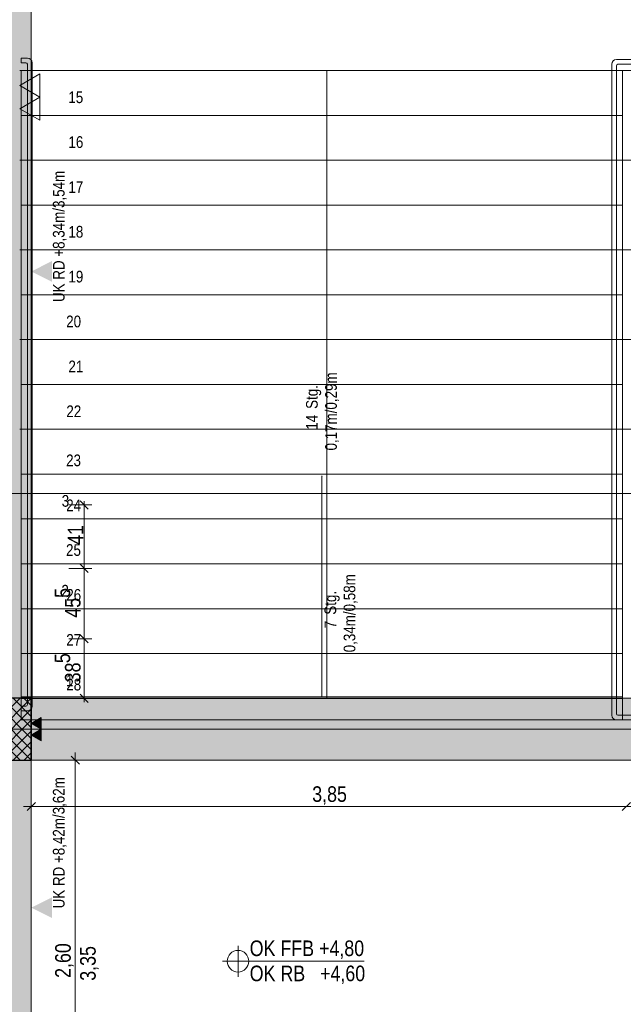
# Model space of a CAD drawing. Extents: x -620 to 300, y 62 to 1107.
# Tile 77 of 109: x -453 to -375, y 790 to 918. Entities that reach past the tile are written whole.
import ezdxf
from ezdxf.lldxf.tags import DXFTag

# ---------------------------------------------------------------- set-up
doc = ezdxf.new("R2010")
doc.units = 0
doc.layers.get('0').update_dxf_attribs({"lineweight": 35})
doc.layers.add('--Bem innen', color=3, linetype='Continuous', lineweight=35, true_color=0x00ff00, plot=False)
doc.layers.add('iwb_Schraffur_Unterzug', color=7, linetype='Continuous', lineweight=5, true_color=0xffffcc, plot=False)
for name, color, linetype, lineweight, true_color in [('00_Beschriftung UZ', 3, 'Continuous', 13, 0x00ff00), ('30 -33 Aussenwände- 3 Aussenstützen', 7, 'Continuous', 50, 0x0000dd), ('30 -35 Decken- 1 Konstruktion-Träger- Stahlbeton', 7, 'grob-A06G9G5Q8I', 13, 0x33aa00), ('30 -35 Decken- 2.1 Treppen Innen 2D', 7, 'Continuous', 9, 0x599559), ('70 -72 Beschriftung- 2 Beschriftung Bauteile', 7, 'Continuous', 9, 0x9999ff), ('70 -76 Bemaßung- 2 Allgemein', 9, 'Continuous', 5, 0x808080), ('iwb_Schraffur_BW', 7, 'Continuous', 13, 0x7400e8), ('iwb_Sichtbeton', 2, 'Continuous', 50, 0xffff00), ('iwb_Sichtbeton-Shading', 2, 'Continuous', 50, 0xffff00)]:
    doc.layers.add(name, color=color, linetype=linetype, lineweight=lineweight, true_color=true_color)
for name, color, linetype, lineweight in [('30 -35 Decken -1 Treppe -Schnitt', 7, 'Continuous', 50), ('70 -71 Achsen- 1 Gebäudeachsen', 7, 'STRICHPUNKT2-A06G9G5P8I', 18), ('70 -72 Beschriftung- 5 Höhenkoten', 7, 'Continuous', 15)]:
    doc.layers.add(name, color=color, linetype=linetype, lineweight=lineweight)
doc.styles.get("Standard").update_dxf_attribs({"font": 'ARIALN.TTF'})
tags = doc.linetypes.add('grob-A06G9G5Q8I', pattern=[14, 3, -8, 3]).pattern_tags.tags
tags[8:9] = [DXFTag(74, 4), DXFTag(75, 0), DXFTag(340, '0'), DXFTag(46, 0.0), DXFTag(50, 0.0), DXFTag(44, 0.0), DXFTag(45, 0.0)]
tags[6:7] = [DXFTag(74, 4), DXFTag(75, 0), DXFTag(340, '0'), DXFTag(46, 0.0), DXFTag(50, 0.0), DXFTag(44, 0.0), DXFTag(45, 0.0)]
tags[4:5] = [DXFTag(74, 4), DXFTag(75, 0), DXFTag(340, '0'), DXFTag(46, 0.0), DXFTag(50, 0.0), DXFTag(44, 0.0), DXFTag(45, 0.0)]
tags = doc.linetypes.add('STRICHPUNKT2-A06G9G5P8I', pattern=[12.7, 6.35, -3.175, 0, -3.175]).pattern_tags.tags
tags[10:11] = [DXFTag(74, 4), DXFTag(75, 0), DXFTag(340, '0'), DXFTag(46, 0.0), DXFTag(50, 0.0), DXFTag(44, 0.0), DXFTag(45, 0.0)]
tags[8:9] = [DXFTag(74, 4), DXFTag(75, 0), DXFTag(340, '0'), DXFTag(46, 0.0), DXFTag(50, 0.0), DXFTag(44, 0.0), DXFTag(45, 0.0)]
tags[6:7] = [DXFTag(74, 4), DXFTag(75, 0), DXFTag(340, '0'), DXFTag(46, 0.0), DXFTag(50, 0.0), DXFTag(44, 0.0), DXFTag(45, 0.0)]
tags[4:5] = [DXFTag(74, 4), DXFTag(75, 0), DXFTag(340, '0'), DXFTag(46, 0.0), DXFTag(50, 0.0), DXFTag(44, 0.0), DXFTag(45, 0.0)]

# ---------------------------------------------------------------- blocks, each defined once
blk = doc.blocks.new('Shading-A06G9G1F8I', base_point=(-452.68, 592.29))
at = {"layer": 'iwb_Sichtbeton-Shading', "color": 51, "true_color": 0xffff7f}
blk.add_solid([(-453.28, 986.93), (-452.68, 986.93), (-453.28, 829.93), (-452.68, 829.93)], dxfattribs=at)
blk = doc.blocks.new('Referenz-A06G9G5R8I')
at = {"layer": '00_Beschriftung UZ', "color": 0, "linetype": 'Continuous', "lineweight": 0, "ltscale": 0.13}
blk.add_solid([(-448.81, 883.8), (-451.48, 885.13), (-448.81, 886.47)], dxfattribs=at)
at = {"layer": '00_Beschriftung UZ', "color": 0, "lineweight": 0}
blk.add_solid([(-448.81, 801.52), (-451.48, 802.86), (-448.81, 804.19)], dxfattribs=at)
at = {"layer": '30 -33 Aussenwände- 3 Aussenstützen', "color": 0, "lineweight": 9}
for p, q in [((-459.48, 823.35), (-452.9, 829.93)), ((-459.48, 821.94), (-451.49, 829.93)), ((-459.48, 829.91), (-451.5, 821.93)), ((-458.09, 829.93), (-451.48, 823.32)), ((-456.67, 829.93), (-451.48, 824.74)), ((-455.26, 829.93), (-451.48, 826.15)), ((-453.84, 829.93), (-451.48, 827.57)), ((-452.43, 829.93), (-451.48, 828.98)), ((-459.48, 828.49), (-452.91, 821.93)), ((-458.07, 821.93), (-451.48, 828.52)), ((-456.66, 821.93), (-451.48, 827.11)), ((-455.24, 821.93), (-451.48, 825.7)), ((-453.83, 821.93), (-451.48, 824.28)), ((-452.41, 821.93), (-451.48, 822.87))]:
    blk.add_line(p, q, dxfattribs=at)
at = {"layer": '30 -33 Aussenwände- 3 Aussenstützen', "color": 0, "linetype": 'Continuous', "lineweight": -2, "ltscale": 0.25}
for p, q in [((-451.48, 829.93), (-459.48, 829.93)), ((-451.48, 821.93), (-451.48, 829.93)), ((-459.48, 821.93), (-451.48, 821.93))]:
    blk.add_line(p, q, dxfattribs=at)
at = {"layer": '30 -35 Decken -1 Treppe -Schnitt', "color": 0, "linetype": 'grob-A06G9G5Q8I', "lineweight": 9, "ltscale": 0.13}
for p, q in [((-452.98, 899.52), (-372.48, 899.52)), ((-372.48, 887.92), (-452.98, 887.92))]:
    blk.add_line(p, q, dxfattribs=at)
at = {"layer": '30 -35 Decken- 1 Konstruktion-Träger- Stahlbeton', "color": 0}
for p, q in [((-451.48, 986.93), (-451.48, 769.93)), ((-129.48, 829.93), (-451.48, 829.93)), ((-129.48, 821.93), (-451.48, 821.93))]:
    blk.add_line(p, q, dxfattribs=at)
at = {"layer": '30 -35 Decken- 1 Konstruktion-Träger- Stahlbeton', "color": 0, "linetype": 'Continuous', "lineweight": 35, "ltscale": 0.35}
blk.add_line((-451.48, 821.93), (-451.48, 829.93), dxfattribs=at)
at = {"layer": '30 -35 Decken- 2.1 Treppen Innen 2D', "color": 0, "linetype": 'grob-A06G9G5Q8I', "ltscale": 0.13}
for p, q in [((-451.98, 912.72), (-452.78, 912.72)), ((-452.78, 912.72), (-452.78, 912.12)), ((-452.78, 912.12), (-452.18, 912.12)), ((-451.98, 911.92), (-451.98, 829.12)), ((-451.38, 828.92), (-451.38, 912.12)), ((-376.38, 911.93), (-376.38, 827.73)), ((-371.68, 912.53), (-375.78, 912.53)), ((-375.78, 827.93), (-375.78, 911.73)), ((-375.58, 911.93), (-371.88, 911.93)), ((-452.98, 911.12), (-372.48, 911.12)), ((-372.48, 899.52), (-452.98, 899.52)), ((-452.98, 887.92), (-372.48, 887.92)), ((-452.98, 876.32), (-372.48, 876.32)), ((-452.78, 864.72), (-452.78, 870.52)), ((-452.78, 870.52), (-374.98, 870.52)), ((-374.98, 870.52), (-374.98, 864.72)), ((-372.48, 864.72), (-452.98, 864.72)), ((-374.98, 864.72), (-452.78, 864.72)), ((-452.78, 835.72), (-452.78, 841.52)), ((-452.78, 841.52), (-374.98, 841.52)), ((-374.98, 841.52), (-374.98, 835.72)), ((-374.98, 835.72), (-452.78, 835.72)), ((-452.78, 828.92), (-452.78, 828.32)), ((-452.18, 828.92), (-452.78, 828.92)), ((-452.78, 828.32), (-451.98, 828.32)), ((-294.48, 827.73), (-375.58, 827.73)), ((-375.78, 827.13), (-294.48, 827.13))]:
    blk.add_line(p, q, dxfattribs=at)
at = {"layer": '30 -35 Decken- 2.1 Treppen Innen 2D', "color": 0, "linetype": 'Continuous', "ltscale": 0.13}
for p, q in [((-452.78, 905.32), (-452.78, 911.12)), ((-452.78, 911.12), (-374.98, 911.12)), ((-413.23, 911.13), (-413.23, 829.92)), ((-374.98, 911.12), (-374.98, 905.32)), ((-452.78, 905.32), (-374.98, 905.32)), ((-452.78, 899.52), (-452.78, 905.32)), ((-374.98, 905.32), (-374.98, 899.52)), ((-452.78, 893.72), (-452.78, 899.52)), ((-452.78, 899.52), (-374.98, 899.52)), ((-374.98, 899.52), (-374.98, 893.72)), ((-452.78, 893.72), (-374.98, 893.72)), ((-452.78, 887.92), (-452.78, 893.72)), ((-374.98, 893.72), (-374.98, 887.92)), ((-452.78, 887.92), (-374.98, 887.92)), ((-452.78, 882.12), (-452.78, 887.92)), ((-374.98, 887.92), (-374.98, 882.12)), ((-452.78, 882.12), (-374.98, 882.12)), ((-452.78, 876.32), (-452.78, 882.12)), ((-374.98, 882.12), (-374.98, 876.32)), ((-452.78, 870.52), (-452.78, 876.32)), ((-452.78, 876.32), (-374.98, 876.32)), ((-374.98, 876.32), (-374.98, 870.52)), ((-374.98, 870.52), (-452.78, 870.52)), ((-452.78, 864.72), (-374.98, 864.72)), ((-452.78, 858.92), (-452.78, 864.72)), ((-374.98, 864.72), (-374.98, 858.92)), ((-452.78, 853.12), (-452.78, 858.92)), ((-452.78, 858.92), (-374.98, 858.92)), ((-413.88, 830.13), (-413.88, 858.69)), ((-374.98, 858.92), (-374.98, 853.12)), ((-452.78, 853.12), (-374.98, 853.12)), ((-452.78, 847.32), (-452.78, 853.12)), ((-374.98, 853.12), (-374.98, 847.32)), ((-452.78, 841.52), (-452.78, 847.32)), ((-452.78, 847.32), (-374.98, 847.32)), ((-374.98, 847.32), (-374.98, 841.52)), ((-374.98, 841.52), (-452.78, 841.52)), ((-452.78, 829.92), (-452.78, 835.72)), ((-452.78, 835.72), (-374.98, 835.72)), ((-374.98, 835.72), (-374.98, 829.92)), ((-452.78, 830.13), (-374.98, 830.13)), ((-452.78, 827.13), (-452.78, 830.13)), ((-374.98, 829.92), (-452.78, 829.92)), ((-374.98, 830.13), (-374.98, 827.13)), ((-374.98, 827.13), (-452.78, 827.13))]:
    blk.add_line(p, q, dxfattribs=at)
at = {"layer": '30 -35 Decken- 2.1 Treppen Innen 2D', "color": 0, "linetype": 'Continuous', "lineweight": 5, "ltscale": 0.13}
for p, q in [((-413.9, 858.62), (-413.88, 858.69)), ((-413.86, 858.62), (-413.9, 858.62)), ((-413.88, 858.69), (-413.86, 858.62)), ((-413.23, 829.92), (-413.25, 829.99)), ((-413.25, 829.99), (-413.21, 829.99)), ((-413.21, 829.99), (-413.23, 829.92))]:
    blk.add_line(p, q, dxfattribs=at)
at = {"layer": '30 -35 Decken- 2.1 Treppen Innen 2D', "color": 0, "linetype": 'grob-A06G9G5Q8I', "ltscale": 0.13}
for centre, major_axis in [((-452.18, 911.92), (0.2, 0)), ((-451.98, 912.12), (0.6, 0)), ((-375.78, 911.93), (0, 0.6)), ((-375.58, 911.73), (0, 0.2)), ((-452.18, 829.12), (0, -0.2)), ((-451.98, 828.92), (0, -0.6)), ((-375.78, 827.73), (-0.6, 0)), ((-375.58, 827.93), (-0.2, 0))]:
    blk.add_ellipse(centre, major_axis=major_axis, ratio=1, start_param=0, end_param=1.570796, dxfattribs=at)
at = {"layer": '70 -71 Achsen- 1 Gebäudeachsen', "color": 0, "linetype": 'STRICHPUNKT2-A06G9G5P8I', "ltscale": 0.18}
for p, q in [((-538.53, 856.43), (76.47, 856.43)), ((-538.53, 825.93), (76.47, 825.93))]:
    blk.add_line(p, q, dxfattribs=at)
at = {"layer": '70 -72 Beschriftung- 2 Beschriftung Bauteile', "color": 0}
for p, q in [((-452.98, 909.18), (-450.38, 910.68)), ((-450.38, 910.68), (-450.38, 907.68)), ((-450.38, 907.68), (-452.98, 909.18)), ((-452.98, 906.18), (-450.38, 907.68)), ((-450.38, 907.68), (-450.38, 904.68)), ((-450.38, 904.68), (-452.98, 906.18)), ((-451.48, 826.68), (-450.18, 827.43)), ((-450.18, 825.93), (-451.48, 826.68)), ((-450.18, 827.43), (-450.18, 825.93)), ((-451.48, 825.18), (-450.18, 825.93)), ((-450.18, 824.43), (-451.48, 825.18)), ((-450.18, 825.93), (-450.18, 824.43))]:
    blk.add_line(p, q, dxfattribs=at)
at = {"layer": '70 -72 Beschriftung- 2 Beschriftung Bauteile', "color": 0, "lineweight": 0}
for points in [[(-450.18, 825.93), (-451.48, 826.68), (-450.18, 827.43)], [(-450.18, 824.43), (-451.48, 825.18), (-450.18, 825.93)]]:
    blk.add_solid(points, dxfattribs=at)
at = {"layer": '70 -72 Beschriftung- 5 Höhenkoten', "color": 0, "linetype": 'Continuous', "ltscale": 0.15}
for p, q in [((-424.73, 793.93), (-424.73, 797.93)), ((-424.73, 795.93), (-424.73, 797.33)), ((-426.73, 795.93), (-408.42, 795.93)), ((-426.13, 795.93), (-424.73, 795.93)), ((-424.73, 795.93), (-424.73, 794.53)), ((-423.33, 795.93), (-424.73, 795.93))]:
    blk.add_line(p, q, dxfattribs=at)
for major_axis in [(0, 1.4), (1.4, 0), (-1.4, 0), (0, -1.4)]:
    blk.add_ellipse((-424.73, 795.93), major_axis=major_axis, ratio=1, start_param=0, end_param=1.570796, dxfattribs=at)
at = {"layer": '70 -76 Bemaßung- 2 Allgemein', "color": 0, "linetype": 'Continuous', "ltscale": 0.13}
for p, q in [((-446.63, 854.93), (-443.63, 854.93)), ((-445.16, 855.46), (-444.1, 854.4)), ((-444.63, 855.43), (-444.63, 853.87)), ((-444.63, 847.79), (-444.63, 853.87)), ((-444.1, 846.2), (-445.16, 847.26)), ((-445.16, 847.26), (-444.1, 846.2)), ((-444.63, 846.23), (-444.63, 847.79)), ((-444.63, 847.23), (-444.63, 845.67)), ((-446.63, 846.73), (-443.63, 846.73)), ((-446.63, 846.73), (-443.63, 846.73)), ((-444.63, 838.69), (-444.63, 845.67)), ((-444.1, 837.1), (-445.16, 838.16)), ((-445.16, 838.16), (-444.1, 837.1)), ((-444.63, 837.13), (-444.63, 838.69)), ((-444.63, 838.13), (-444.63, 836.57)), ((-446.63, 837.63), (-443.63, 837.63)), ((-446.63, 837.63), (-443.63, 837.63)), ((-444.63, 830.99), (-444.63, 836.57)), ((-444.1, 829.4), (-445.16, 830.46)), ((-444.63, 829.43), (-444.63, 830.99)), ((-446.63, 829.93), (-443.63, 829.93)), ((-445.78, 822.93), (-445.78, 820.87)), ((-448.28, 821.93), (-444.78, 821.93)), ((-445.78, 770.99), (-445.78, 820.87)), ((-451.48, 818.43), (-451.48, 814.93)), ((-452.48, 815.93), (-450.42, 815.93)), ((-375.54, 815.93), (-450.42, 815.93)), ((-373.48, 815.93), (-375.54, 815.93)), ((-375.48, 815.93), (-373.42, 815.93))]:
    blk.add_line(p, q, dxfattribs=at)
at = {"layer": '70 -76 Bemaßung- 2 Allgemein', "color": 0, "linetype": 'Continuous', "lineweight": 20, "ltscale": 0.2}
for p, q in [((-446.31, 822.46), (-445.25, 821.4)), ((-452.01, 815.4), (-450.95, 816.46)), ((-373.95, 816.46), (-375.01, 815.4)), ((-375.01, 815.4), (-373.95, 816.46))]:
    blk.add_line(p, q, dxfattribs=at)
at = {"layer": '--Bem innen', "color": 0, "linetype": 'ByBlock', "lineweight": 5, "ltscale": 0.13, "insert": (-445.16, 793.4), "char_height": 2.0138, "attachment_point": 1, "rotation": 90}
blk.add_mtext('{\\fArial Narrow;3,35}', dxfattribs=at)
at = {"layer": '00_Beschriftung UZ', "color": 0, "linetype": 'Continuous', "lineweight": 5, "ltscale": 0.13, "insert": (-448.68, 881.18), "char_height": 1.5103, "attachment_point": 1, "rotation": 90}
blk.add_mtext('{\\fArial Narrow;UK RD +8,34m/3,54m}', dxfattribs=at)
at = {"layer": '00_Beschriftung UZ', "color": 0, "lineweight": 0, "insert": (-448.68, 802.76), "char_height": 1.5103, "attachment_point": 1, "rotation": 90}
blk.add_mtext('{\\fArial Narrow;UK RD +8,42m/3,62m}', dxfattribs=at)
at = {"layer": '30 -35 Decken- 2.1 Treppen Innen 2D', "color": 0, "linetype": 'ByBlock', "ltscale": 0.13, "char_height": 1.5103, "attachment_point": 1}
for s, insert, rotation in [('{\\fArial Narrow;15}', (-446.68, 908.42), 0.001), ('{\\fArial Narrow;16}', (-446.67, 902.62), 0.001), ('{\\fArial Narrow;17}', (-446.67, 896.8), 0.001), ('{\\fArial Narrow;18}', (-446.67, 891.02), 0.001), ('{\\fArial Narrow;19}', (-446.67, 885.22), 0.001), ('{\\fArial Narrow;20}', (-446.96, 879.42), 0.001), ('{\\fArial Narrow;21}', (-446.67, 873.6), 0.001), ('{\\fArial Narrow;0,17m/0,29m}', (-413.45, 861.98), 90.001), ('{\\fArial Narrow;Stg.}', (-415.93, 867.36), 90.001), ('{\\fArial Narrow;22}', (-446.94, 867.8), 0.001), ('{\\fArial Narrow;14}', (-415.93, 864.67), 90.001), ('{\\fArial Narrow;23}', (-446.97, 861.46), 0.001), ('{\\fArial Narrow;3}', (-447.54, 856.22), 0.001), ('{\\fArial Narrow;24}', (-446.96, 855.64), 0.001), ('{\\fArial Narrow;25}', (-446.98, 849.86), 0.001), ('{\\fArial Narrow;0,34m/0,58m}', (-411.06, 835.88), 90.001), ('{\\fArial Narrow;2}', (-447.58, 844.6), 0.001), ('{\\fArial Narrow;Stg.}', (-413.54, 840.74), 90.001), ('{\\fArial Narrow;26}', (-446.95, 844.06), 0.001), ('{\\fArial Narrow;7}', (-413.54, 838.99), 90.001), ('{\\fArial Narrow;27}', (-446.95, 838.24), 0.001), ('{\\fArial Narrow;1}', (-447, 833), 0.001), ('{\\fArial Narrow;28}', (-446.95, 832.46), 0.001)]:
    blk.add_mtext(s, dxfattribs=dict(at, insert=insert, rotation=rotation))
at = {"layer": '70 -72 Beschriftung- 5 Höhenkoten', "color": 0, "linetype": 'ByBlock', "ltscale": 0.15, "char_height": 2.0138, "attachment_point": 1}
for s, insert in [('{\\fArial Narrow;OK FFB +4,80}', (-423.22, 798.61)), ('{\\fArial Narrow;OK RB   +4,60}', (-423.22, 795.36))]:
    blk.add_mtext(s, dxfattribs=dict(at, insert=insert))
at = {"layer": '70 -76 Bemaßung- 2 Allgemein', "color": 0, "linetype": 'Continuous', "ltscale": 0.13, "char_height": 2.0138, "attachment_point": 1, "rotation": 90}
for s, insert in [('{\\fArial Narrow;41}', (-446.75, 849.78)), ('{\\fArial Narrow;5}', (-448.46, 842.91)), ('{\\fArial Narrow;45}', (-447.12, 840.36)), ('{\\fArial Narrow;5}', (-448.46, 834.47)), ('{\\fArial Narrow;38}', (-447.12, 832)), ('{\\fArial Narrow;2,60}', (-448.39, 793.77))]:
    blk.add_mtext(s, dxfattribs=dict(at, insert=insert))
at = {"layer": '70 -76 Bemaßung- 2 Allgemein', "color": 0, "linetype": 'Continuous', "ltscale": 0.13, "insert": (-415.13, 818.55), "char_height": 2.0138, "attachment_point": 1}
blk.add_mtext('{\\fArial Narrow;3,85}', dxfattribs=at)
blk = doc.blocks.new('Referenz-A06G9G5T8I')
at = {"layer": 'iwb_Schraffur_BW', "linetype": 'Continuous', "ltscale": 0.13}
blk.add_solid([(-457.98, 821.93), (-457.98, 998.03), (-452.98, 821.93), (-452.98, 998.03)], dxfattribs=at)
at = {"layer": 'iwb_Schraffur_Unterzug', "linetype": 'Continuous', "ltscale": 0.13}
for points in [[(-459.48, 829.93), (-459.48, 986.93), (-451.48, 829.93), (-451.48, 986.93)], [(-538.53, 829.93), (76.47, 829.93), (76.47, 829.01)], [(-538.53, 829.93), (76.47, 829.01), (-538.53, 827.76)], [(-538.53, 827.76), (76.47, 829.01), (76.47, 822.85)], [(-538.53, 827.76), (76.47, 822.85), (-538.53, 824.1)], [(-538.53, 824.1), (76.47, 822.85), (76.47, 821.93)], [(-538.53, 824.1), (76.47, 821.93), (-538.53, 821.93)], [(-459.48, 769.93), (-459.48, 821.93), (-451.48, 769.93), (-451.48, 821.93)]]:
    blk.add_solid(points, dxfattribs=at)
at = {"layer": 'iwb_Sichtbeton', "linetype": 'Continuous', "ltscale": 0.5}
blk.add_solid([(-453.28, 986.93), (-452.68, 986.93), (-453.28, 829.93), (-452.68, 829.93)], dxfattribs=at)

msp = doc.modelspace()

# ---------------------------------------------------------------- block references
at = {"color": 8, "lineweight": 25, "ltscale": 0.25, "true_color": 0x808080}
for name in ['Referenz-A06G9G5R8I', 'Referenz-A06G9G5T8I']:
    msp.add_blockref(name, (0, 0), dxfattribs=at)
msp.add_blockref('Shading-A06G9G1F8I', (-452.68, 592.29))

doc.saveas('drawing.dxf')
